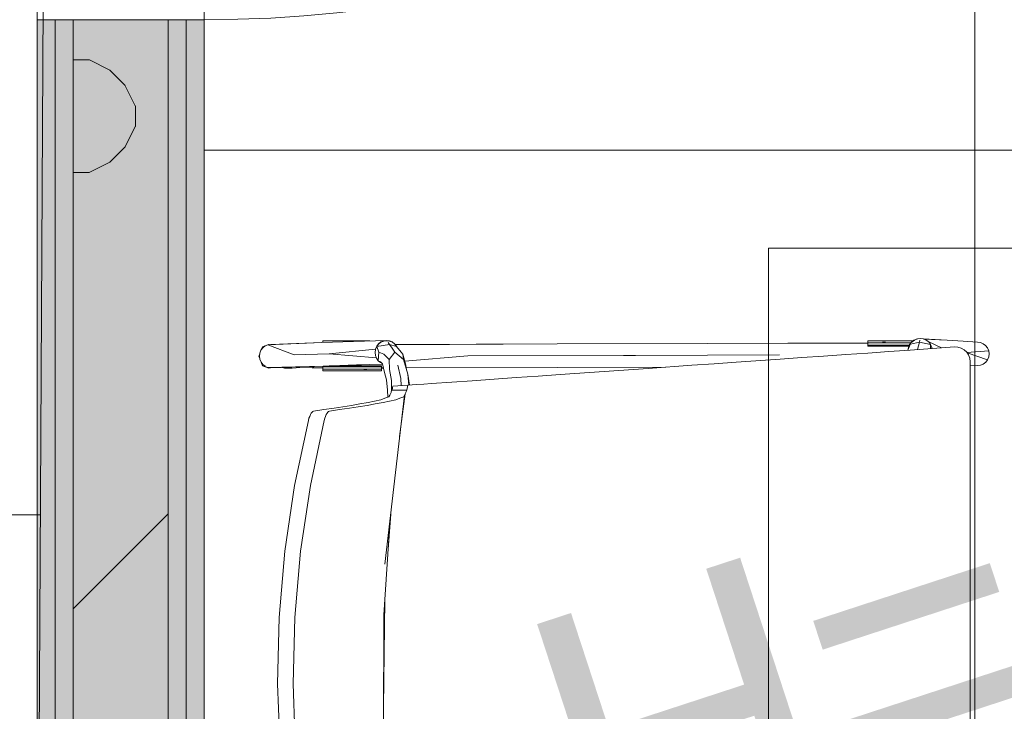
# Model space of a CAD drawing. Header units: millimetres. Extents: x -2932 to 42461, y -10716 to 17298.
# Tile 69 of 168: x 14887 to 15571, y 8161 to 8641. Entities that reach past the tile are written whole.
import ezdxf

# ---------------------------------------------------------------- set-up
doc = ezdxf.new("R2010")
doc.units = ezdxf.units.MM
doc.header["$MEASUREMENT"] = 0
for name, color, linetype, lineweight in [('ARCHICAD Doors_Pen_No__19', 255, 'Continuous', 0), ('Common Edges_Pen_No__1', 7, 'Continuous', 13), ('Cut Pattern-1_Pen_No__2', 8, 'Continuous', 15), ('Cut Pattern-3_Pen_No__1', 7, 'Continuous', 13), ('Furniture-1_Pen_No__2', 8, 'Continuous', 15), ('I-FURN.IFC Model_Pen_No__2', 8, 'Continuous', 15), ('I-WALL.IFC Model_Pen_No__1', 7, 'Continuous', 13), ('I-WALL.IFC Model_Pen_No__19', 255, 'Continuous', 0), ('SA_LAGI_Pen_No__1', 7, 'Continuous', 13), ('SA_LAGI_Pen_No__2', 8, 'Continuous', 15), ('Walls-1_Pen_No__1', 7, 'Continuous', 13)]:
    doc.layers.add(name, color=color, linetype=linetype, lineweight=lineweight)
doc.layers.add('I-WALL.IFC Model', color=7, linetype='Continuous')
doc.layers.add('SA_LAGI_Pen_No__102', color=7, linetype='Continuous', lineweight=13, true_color=0xcccccc)
doc.styles.add('GENERATED_STYLE_1', font='txt', dxfattribs={"width": 0.95})
pattern_1 = [(45, (-3e-10, 2e-10), (0, 35.35534), [0.99999, -48.99987]), (315, (3.89, 0.707), (0, 35.35534), [0.99999, -48.99987]), (90, (-0.354, -2.12), (-35.35528, 0), [1.06066, -34.29462]), (71.565, (-0.354, -1.061), (3.16e-05, 35.355304), [1.118075, -110.68521]), (288.435, (4.596, 2e-10), (-3.16e-05, 35.355304), [1.118075, -110.68521]), (270, (4.95, -1.06), (35.35528, 0), [1.06066, -34.29462]), (251.565, (4.95, -2.121), (3.16e-05, 35.355304), [1.118075, -110.68521]), (225, (4.596, -3.182), (0, 35.35534), [0.99999, -48.99987]), (161.565, (1.768, -4.243), (-141.4210514, 35.355386), [1.118075, -110.68521]), (135, (0.707, -3.89), (0, 35.35534), [0.99999, -48.99987]), (108.435, (-3e-10, -3.182), (-3.16e-05, 35.355304), [1.118075, -110.68521]), (180, (2.83, -4.243), (0, 35.35528), [1.06066, -34.29462]), (198.435, (3.889, -3.889), (141.4210514, 35.355386), [1.118075, -110.68521]), (0, (-7.778, -10.253), (0, 35.35528), [1.06066, -34.29462]), (90, (-9.9, -13.435), (-35.35528, 0), [1.06066, -34.29462]), (71.565, (-9.9, -12.374), (3.16e-05, 35.355304), [1.118075, -110.68521]), (45, (-9.546, -11.314), (0, 35.35534), [0.99999, -48.99987]), (315, (-5.657, -10.607), (0, 35.35534), [0.99999, -48.99987]), (288.435, (-4.95, -11.314), (-3.16e-05, 35.355304), [1.118075, -110.68521]), (270, (-4.596, -12.374), (35.35528, 0), [1.06066, -34.29462]), (251.565, (-4.596, -13.435), (3.16e-05, 35.355304), [1.118075, -110.68521]), (225, (-4.95, -14.496), (0, 35.35534), [0.99999, -48.99987]), (161.565, (-7.778, -15.556), (-141.4210514, 35.355386), [1.118075, -110.68521]), (135, (-8.84, -15.203), (0, 35.35534), [0.99999, -48.99987]), (108.435, (-9.546, -14.496), (-3.16e-05, 35.355304), [1.118075, -110.68521]), (180, (-6.718, -15.556), (0, 35.35528), [1.06066, -34.29462]), (198.435, (-5.657, -15.203), (141.4210514, 35.355386), [1.118075, -110.68521]), (18.435, (-8.839, -10.607), (70.710443, 35.355323), [1.118075, -110.68521]), (341.565, (-6.718, -10.253), (-70.710443, 35.355323), [1.118075, -110.68521]), (0, (13.08, -8.485), (0, 35.35528), [1.06066, -34.29462]), (90, (10.96, -11.667), (-35.35528, 0), [1.06066, -34.29462]), (71.565, (10.96, -10.607), (3.16e-05, 35.355304), [1.118075, -110.68521]), (45, (11.314, -9.546), (0, 35.35534), [0.99999, -48.99987]), (315, (15.203, -8.84), (0, 35.35534), [0.99999, -48.99987]), (288.435, (15.91, -9.546), (-3.16e-05, 35.355304), [1.118075, -110.68521]), (270, (16.263, -10.607), (35.35528, 0), [1.06066, -34.29462]), (251.565, (16.263, -11.667), (3.16e-05, 35.355304), [1.118075, -110.68521]), (225, (15.91, -12.728), (0, 35.35534), [0.99999, -48.99987]), (161.565, (13.081, -13.789), (-141.4210514, 35.355386), [1.118075, -110.68521]), (135, (12.02, -13.435), (0, 35.35534), [0.99999, -48.99987]), (108.435, (11.314, -12.728), (-3.16e-05, 35.355304), [1.118075, -110.68521]), (180, (14.142, -13.79), (0, 35.35528), [1.06066, -34.29462]), (198.435, (15.203, -13.435), (141.4210514, 35.355386), [1.118075, -110.68521]), (18.435, (12.021, -8.839), (70.710443, 35.355323), [1.118075, -110.68521]), (341.565, (14.142, -8.485), (-70.710443, 35.355323), [1.118075, -110.68521]), (0, (1.768, 1.06), (0, 35.35528), [1.06066, -34.29462]), (18.435, (0.707, 0.707), (70.710443, 35.355323), [1.118075, -110.68521]), (341.565, (2.828, 1.061), (-70.710443, 35.355323), [1.118075, -110.68521]), (0, (-5.657, 13.79), (0, 35.35528), [1.06066, -34.29462]), (90, (-7.778, 10.607), (-35.35528, 0), [1.06066, -34.29462]), (71.565, (-7.778, 11.667), (3.16e-05, 35.355304), [1.118075, -110.68521]), (45, (-7.425, 12.728), (0, 35.35534), [0.99999, -48.99987]), (315, (-3.536, 13.435), (0, 35.35534), [0.99999, -48.99987]), (288.435, (-2.828, 12.728), (-3.16e-05, 35.355304), [1.118075, -110.68521]), (270, (-2.475, 11.667), (35.35528, 0), [1.06066, -34.29462]), (251.565, (-2.475, 10.607), (3.16e-05, 35.355304), [1.118075, -110.68521]), (225, (-2.828, 9.546), (0, 35.35534), [0.99999, -48.99987]), (161.565, (-5.657, 8.485), (-141.4210514, 35.355386), [1.118075, -110.68521]), (135, (-6.718, 8.84), (0, 35.35534), [0.99999, -48.99987]), (108.435, (-7.425, 9.546), (-3.16e-05, 35.355304), [1.118075, -110.68521]), (180, (-4.596, 8.485), (0, 35.35528), [1.06066, -34.29462]), (198.435, (-3.536, 8.839), (141.4210514, 35.355386), [1.118075, -110.68521]), (18.435, (-6.718, 13.435), (70.710443, 35.355323), [1.118075, -110.68521]), (341.565, (-4.596, 13.789), (-70.710443, 35.355323), [1.118075, -110.68521]), (0, (9.546, 10.96), (0, 35.35528), [1.06066, -34.29462]), (90, (7.425, 7.778), (-35.35528, 0), [1.06066, -34.29462]), (71.565, (7.425, 8.839), (3.16e-05, 35.355304), [1.118075, -110.68521]), (45, (7.778, 9.9), (0, 35.35534), [0.99999, -48.99987]), (315, (11.667, 10.607), (0, 35.35534), [0.99999, -48.99987]), (288.435, (12.374, 9.9), (-3.16e-05, 35.355304), [1.118075, -110.68521]), (270, (12.728, 8.84), (35.35528, 0), [1.06066, -34.29462]), (251.565, (12.728, 7.778), (3.16e-05, 35.355304), [1.118075, -110.68521]), (225, (12.374, 6.718), (0, 35.35534), [0.99999, -48.99987]), (161.565, (9.546, 5.657), (-141.4210514, 35.355386), [1.118075, -110.68521]), (135, (8.485, 6.01), (0, 35.35534), [0.99999, -48.99987]), (108.435, (7.778, 6.718), (-3.16e-05, 35.355304), [1.118075, -110.68521]), (180, (10.607, 5.657), (0, 35.35528), [1.06066, -34.29462]), (198.435, (11.667, 6.01), (141.4210514, 35.355386), [1.118075, -110.68521]), (18.435, (8.485, 10.607), (70.710443, 35.355323), [1.118075, -110.68521]), (341.565, (10.607, 10.96), (-70.710443, 35.355323), [1.118075, -110.68521])]

msp = doc.modelspace()

# ---------------------------------------------------------------- hatches: boundary and pattern name
at = {"layer": 'Cut Pattern-1_Pen_No__2', "linetype": 'Continuous', "lineweight": 15}
h = msp.add_hatch(dxfattribs=at)
h.set_pattern_fill('FP_19_0001', color=8, style=0, pattern_type=2)
h.set_pattern_definition([(180, (-3e-10, 2e-10), (355.6, 355.6), [14.224, -696.974]), (90, (-46.23, 32), (355.6, 355.6), [14.224, -696.974]), (225, (24.9, 17.8), (-355.6, 355.6), [15.087, -487.807]), (206.565, (14.22, 7.11), (355.6, 355.5993), [15.904, -1574.386]), (63.435, (-46.23, 46.23), (355.5993, 355.6), [15.904, -1574.386]), (45, (-39.1, 60.45), (-355.6, 355.6), [15.087, -487.807]), (26.565, (-28.45, 71.12), (355.6, 355.5993), [15.904, -1574.386]), (360, (-14.22, 78.23), (355.6, 355.6), [14.224, -696.974]), (296.565, (24.89, 60.45), (-1066.7965, 1777.9974), [15.904, -1574.386]), (270, (32, 46.23), (355.6, 355.6), [14.224, -696.974]), (243.435, (32, 32), (355.5993, 355.6), [15.904, -1574.386]), (315, (14.2, 71.1), (355.6, 355.6), [15.087, -487.807]), (333.435, (-3e-10, 78.23), (-1777.9974, 1066.7965), [15.904, -1574.386]), (135, (181.36, 24.9), (355.6, 355.6), [15.087, -487.807]), (225, (234.7, 35.56), (-355.6, 355.6), [15.087, -487.807]), (206.565, (224.03, 24.9), (355.6, 355.5993), [15.904, -1574.386]), (180, (209.8, 17.78), (355.6, 355.6), [14.224, -696.974]), (90, (163.58, 49.8), (355.6, 355.6), [14.224, -696.974]), (63.435, (163.58, 64.01), (355.5993, 355.6), [15.904, -1574.386]), (45, (170.7, 78.23), (-355.6, 355.6), [15.087, -487.807]), (26.565, (181.36, 88.9), (355.6, 355.5993), [15.904, -1574.386]), (360, (195.58, 96), (355.6, 355.6), [14.224, -696.974]), (296.565, (234.7, 78.23), (-1066.7965, 1777.9974), [15.904, -1574.386]), (270, (241.8, 64), (355.6, 355.6), [14.224, -696.974]), (243.435, (241.8, 49.78), (355.5993, 355.6), [15.904, -1574.386]), (315, (224.03, 88.9), (355.6, 355.6), [15.087, -487.807]), (333.435, (209.8, 96.01), (-1777.9974, 1066.7965), [15.904, -1574.386]), (153.435, (195.58, 17.78), (-1066.7975, 355.5978), [15.904, -1574.386]), (116.565, (170.69, 35.56), (-355.5978, 1066.7975), [15.904, -1574.386]), (135, (-46.23, 216.9), (355.6, 355.6), [15.087, -487.807]), (225, (7.1, 227.6), (-355.6, 355.6), [15.087, -487.807]), (206.565, (-3.56, 216.92), (355.6, 355.5993), [15.904, -1574.386]), (180, (-17.78, 209.8), (355.6, 355.6), [14.224, -696.974]), (90, (-64, 241.8), (355.6, 355.6), [14.224, -696.974]), (63.435, (-64.01, 256.03), (355.5993, 355.6), [15.904, -1574.386]), (45, (-56.9, 270.26), (-355.6, 355.6), [15.087, -487.807]), (26.565, (-46.23, 280.92), (355.6, 355.5993), [15.904, -1574.386]), (360, (-32, 288.04), (355.6, 355.6), [14.224, -696.974]), (296.565, (7.11, 270.26), (-1066.7965, 1777.9974), [15.904, -1574.386]), (270, (14.22, 256.03), (355.6, 355.6), [14.224, -696.974]), (243.435, (14.22, 241.81), (355.5993, 355.6), [15.904, -1574.386]), (315, (-3.56, 280.9), (355.6, 355.6), [15.087, -487.807]), (333.435, (-17.78, 288.04), (-1777.9974, 1066.7965), [15.904, -1574.386]), (153.435, (-32, 209.8), (-1066.7975, 355.5978), [15.904, -1574.386]), (116.565, (-56.9, 227.58), (-355.5978, 1066.7975), [15.904, -1574.386]), (135, (-28.45, 7.1), (355.6, 355.6), [15.087, -487.807]), (153.435, (-14.22, 2e-10), (-1066.7975, 355.5978), [15.904, -1574.386]), (116.565, (-39.12, 17.78), (-355.5978, 1066.7975), [15.904, -1574.386]), (135, (-81.8, -195.6), (355.6, 355.6), [15.087, -487.807]), (225, (-28.45, -184.9), (-355.6, 355.6), [15.087, -487.807]), (206.565, (-39.12, -195.58), (355.6, 355.5993), [15.904, -1574.386]), (180, (-53.34, -202.7), (355.6, 355.6), [14.224, -696.974]), (90, (-99.57, -170.7), (355.6, 355.6), [14.224, -696.974]), (63.435, (-99.57, -156.46), (355.5993, 355.6), [15.904, -1574.386]), (45, (-92.46, -142.24), (-355.6, 355.6), [15.087, -487.807]), (26.565, (-81.79, -131.57), (355.6, 355.5993), [15.904, -1574.386]), (360, (-67.56, -124.46), (355.6, 355.6), [14.224, -696.974]), (296.565, (-28.45, -142.24), (-1066.7965, 1777.9974), [15.904, -1574.386]), (270, (-21.34, -156.46), (355.6, 355.6), [14.224, -696.974]), (243.435, (-21.34, -170.69), (355.5993, 355.6), [15.904, -1574.386]), (315, (-39.1, -131.57), (355.6, 355.6), [15.087, -487.807]), (333.435, (-53.34, -124.46), (-1777.9974, 1066.7965), [15.904, -1574.386]), (153.435, (-67.56, -202.69), (-1066.7975, 355.5978), [15.904, -1574.386]), (116.565, (-92.46, -184.91), (-355.5978, 1066.7975), [15.904, -1574.386]), (135, (-206.25, -14.2), (355.6, 355.6), [15.087, -487.807]), (225, (-152.9, -3.55), (-355.6, 355.6), [15.087, -487.807]), (206.565, (-163.58, -14.22), (355.6, 355.5993), [15.904, -1574.386]), (180, (-177.8, -21.33), (355.6, 355.6), [14.224, -696.974]), (90, (-224.03, 10.67), (355.6, 355.6), [14.224, -696.974]), (63.435, (-224.03, 24.9), (355.5993, 355.6), [15.904, -1574.386]), (45, (-216.9, 39.1), (-355.6, 355.6), [15.087, -487.807]), (26.565, (-206.25, 49.78), (355.6, 355.5993), [15.904, -1574.386]), (360, (-192.02, 56.9), (355.6, 355.6), [14.224, -696.974]), (296.565, (-152.9, 39.12), (-1066.7965, 1777.9974), [15.904, -1574.386]), (270, (-145.8, 24.9), (355.6, 355.6), [14.224, -696.974]), (243.435, (-145.8, 10.67), (355.5993, 355.6), [15.904, -1574.386]), (315, (-163.6, 49.8), (355.6, 355.6), [15.087, -487.807]), (333.435, (-177.8, 56.9), (-1777.9974, 1066.7965), [15.904, -1574.386]), (153.435, (-192.02, -21.33), (-1066.7975, 355.5978), [15.904, -1574.386]), (116.565, (-216.92, -3.55), (-355.5978, 1066.7975), [15.904, -1574.386]), (225, (327.15, 35.56), (-355.6, 355.6), [])])
h.paths.add_polyline_path([(14924.5, 7857.5), (14990.5, 7857.5), (14990.5, 8641), (14924.5, 8641)])
at = {"layer": 'Cut Pattern-3_Pen_No__1', "linetype": 'Continuous', "lineweight": 13}
h = msp.add_hatch(dxfattribs=at)
h.set_pattern_fill('FP_18_0001', style=0, pattern_type=2)
h.set_pattern_definition(pattern_1)
h.paths.add_polyline_path([(14899.5, 7882.5), (14912, 7882.5), (14912, 8641), (14899.5, 8641)])
h = msp.add_hatch(dxfattribs=at)
h.set_pattern_fill('FP_18_0001', style=0, pattern_type=2)
h.set_pattern_definition(pattern_1)
h.paths.add_polyline_path([(14924.5, 7870), (14924.5, 8641), (14912, 8641), (14912, 7870)])
h = msp.add_hatch(dxfattribs=at)
h.set_pattern_fill('FP_18_0001', style=0, pattern_type=2)
h.set_pattern_definition(pattern_1)
h.paths.add_polyline_path([(14990.5, 7870), (15003, 7870), (15003, 8641), (14990.5, 8641)])
h = msp.add_hatch(dxfattribs=at)
h.set_pattern_fill('FP_18_0001', style=0, pattern_type=2)
h.set_pattern_definition(pattern_1)
h.paths.add_polyline_path([(15015.5, 7882.5), (15015.5, 8641), (15003, 8641), (15003, 7882.5)])
at = {"layer": 'I-WALL.IFC Model', "linetype": 'Continuous', "lineweight": 0, "true_color": 0x000000}
for points in [[(14899.5, 8641), (14899.5, 7882.5), (14912, 7882.5), (14912, 8641)], [(14912, 8641), (14912, 7882.5), (14924.5, 7882.5), (14924.5, 8641)], [(14924.5, 8641), (14924.5, 7882.5), (14990.5, 7882.5), (14990.5, 8641)], [(14990.5, 8641), (14990.5, 7882.5), (15003, 7882.5), (15003, 8641)], [(15003, 8641), (15003, 7882.5), (15015.5, 7882.5), (15015.5, 8641)]]:
    msp.add_hatch(color=178, dxfattribs=at).paths.add_polyline_path(points)
at = {"layer": 'SA_LAGI_Pen_No__102', "linetype": 'Continuous', "lineweight": 13, "true_color": 0xcccccc}
h = msp.add_hatch(dxfattribs=at)
h.set_pattern_fill('Grid_60x60_0001', color=254, style=0, pattern_type=2)
h.set_pattern_definition([(270, (13271.1, 11896.84), (600, 0), []), (2e-13, (13271.1, 11896.84), (0, 600), [])])
h.paths.add_polyline_path([(12064.25, 12500), (12064.25, 7882.5), (14899.5, 7882.5), (14924.5, 12500)])
h = msp.add_hatch(dxfattribs=at)
h.set_pattern_fill('Grid_60x60_0001', color=254, style=0, pattern_type=2)
h.set_pattern_definition([(0, (16150, 8550), (0, 600), []), (90, (16150, 8550), (-600, 0), [])])
h.paths.add_polyline_path([(15015.5, 9541), (15015.5, 7882.5), (17672, 7870), (17672, 8482.5), (17788, 8482.5), (17788, 7882.5), (20188, 7882.5), (20188, 9541)])

# ---------------------------------------------------------------- linework, layer by layer
at = {"layer": 'ARCHICAD Doors_Pen_No__19', "color": 255, "linetype": 'Continuous', "lineweight": 0}
msp.add_arc((15015.5, 9541), 900, 270, 0, dxfattribs=at)
at = {"layer": 'Common Edges_Pen_No__1', "color": 7, "linetype": 'Continuous', "lineweight": 13}
for p, q in [((14912, 7870), (14912, 8641)), ((14924.5, 7857.5), (14924.5, 8641)), ((14990.5, 7857.5), (14990.5, 8641)), ((15003, 7870), (15003, 8641))]:
    msp.add_line(p, q, dxfattribs=at)
at = {"layer": 'Furniture-1_Pen_No__2', "color": 8, "linetype": 'Continuous', "lineweight": 15}
for p, q in [((15407.08, 8482.5), (16007.08, 8482.5)), ((15407.08, 7882.5), (15407.08, 8482.5))]:
    msp.add_line(p, q, dxfattribs=at)
at = {"layer": 'I-FURN.IFC Model_Pen_No__2', "color": 8, "linetype": 'Continuous', "lineweight": 15}
for p, q in [((15510.52, 8419.45), (15512.63, 8419.73)), ((15512.63, 8419.73), (15514.73, 8419.45)), ((15056.16, 8413.24), (15054.9, 8411.55)), ((15055.86, 8414.01), (15055.07, 8411.77)), ((15059.7, 8415.36), (15055.86, 8414.01)), ((15055.86, 8414.01), (15057.79, 8414.54)), ((15057.79, 8414.54), (15056.16, 8413.24)), ((15097.15, 8416.85), (15059.7, 8415.36)), ((15061.75, 8415.64), (15059.7, 8415.36)), ((15059.7, 8415.36), (15078, 8408.3)), ((15060.36, 8415.5), (15060.08, 8415.41)), ((15060.53, 8415.47), (15060.36, 8415.5)), ((15061.75, 8415.64), (15097.15, 8416.85)), ((15119.03, 8417.59), (15097.15, 8416.85)), ((15097.87, 8417.94), (15097.87, 8418)), ((15097.87, 8418), (15126.18, 8418)), ((15097.87, 8417.05), (15097.87, 8417.94)), ((15097.87, 8416.88), (15097.87, 8417.05)), ((15119.03, 8417.59), (15142.08, 8418.42)), ((15126.18, 8418), (15130.53, 8418)), ((15135.23, 8414.33), (15134.45, 8412.36)), ((15134.75, 8413.02), (15135.21, 8414.11)), ((15135.21, 8414.11), (15136.5, 8415.8)), ((15135.21, 8414.11), (15144, 8415.63)), ((15136.68, 8410.12), (15135.21, 8414.11)), ((15136.49, 8416.02), (15135.23, 8414.33)), ((15138.12, 8417.32), (15136.49, 8416.02)), ((15136.5, 8415.8), (15138.16, 8417.1)), ((15140.03, 8418.14), (15138.12, 8417.32)), ((15138.16, 8417.1), (15140.09, 8417.91)), ((15142.08, 8418.42), (15140.03, 8418.14)), ((15140.09, 8417.91), (15142.14, 8418.19)), ((15144.14, 8418.15), (15142.08, 8418.42)), ((15142.14, 8418.19), (15144.19, 8417.91)), ((15143.07, 8416.91), (15144, 8415.63)), ((15144, 8415.63), (15145.85, 8413.08)), ((15144, 8415.63), (15148.93, 8414.11)), ((15146.05, 8417.33), (15144.14, 8418.15)), ((15144.19, 8417.91), (15146.08, 8417.1)), ((15145.85, 8413.08), (15147.89, 8410.27)), ((15147.69, 8416.04), (15146.05, 8417.33)), ((15146.08, 8417.1), (15147.7, 8415.8)), ((15148.96, 8414.35), (15147.69, 8416.04)), ((15147.7, 8415.8), (15148.93, 8414.11)), ((15260.57, 8415.91), (15148.06, 8415.55)), ((15148.19, 8415.37), (15260.57, 8415.91)), ((15148.93, 8414.11), (15152.09, 8410.12)), ((15149.18, 8413.8), (15148.96, 8414.35)), ((15364.82, 8416.25), (15260.57, 8415.91)), ((15476.08, 8416.61), (15364.82, 8416.25)), ((15476.08, 8416.42), (15364.82, 8416.25)), ((15476.08, 8418), (15504.39, 8418)), ((15476.08, 8418), (15476.08, 8417.94)), ((15476.08, 8417.94), (15476.08, 8417.05)), ((15476.08, 8417.05), (15476.08, 8416.69)), ((15476.08, 8416.69), (15476.08, 8416.16)), ((15482.59, 8416.69), (15476.08, 8416.69)), ((15476.08, 8416.16), (15476.08, 8415.02)), ((15476.08, 8415.02), (15479.78, 8415.02)), ((15476.08, 8415.02), (15476.08, 8414.39)), ((15483.01, 8414.43), (15476.08, 8414.39)), ((15479.78, 8415.02), (15486.24, 8415.02)), ((15481.25, 8414.42), (15483.01, 8414.42)), ((15482.59, 8416.69), (15486.83, 8416.66)), ((15492.72, 8414.43), (15483.01, 8414.43)), ((15486.24, 8417.05), (15488.41, 8417.05)), ((15486.24, 8415.02), (15491.32, 8415.02)), ((15491.28, 8416.65), (15486.83, 8416.66)), ((15491.28, 8416.65), (15495.55, 8416.66)), ((15491.32, 8415.02), (15496.4, 8415.02)), ((15492.72, 8414.43), (15498.94, 8414.4)), ((15492.72, 8414.42), (15495.22, 8414.42)), ((15495.55, 8416.66), (15499.85, 8416.72)), ((15496.4, 8415.02), (15501.48, 8415.02)), ((15498.94, 8414.4), (15504.66, 8414.38)), ((15505.93, 8416.71), (15499.85, 8416.72)), ((15501.48, 8415.02), (15504.92, 8415.02)), ((15503.9, 8411.66), (15505.59, 8415.62)), ((15504.31, 8413.53), (15504.14, 8412.22)), ((15505.11, 8415.5), (15504.31, 8413.53)), ((15504.39, 8418), (15507.43, 8418)), ((15506.4, 8417.2), (15505.11, 8415.5)), ((15536.25, 8413.84), (15505.43, 8411.68)), ((15511.96, 8417.17), (15505.67, 8415.67)), ((15505.93, 8416.71), (15506.03, 8416.71)), ((15508.07, 8418.5), (15506.4, 8417.2)), ((15506.75, 8417.16), (15506.89, 8417.34)), ((15506.89, 8417.34), (15508.57, 8418.63)), ((15510.02, 8419.33), (15508.07, 8418.5)), ((15508.57, 8418.63), (15510.52, 8419.45)), ((15510.33, 8419.37), (15510.02, 8419.33)), ((15511.29, 8414.62), (15510.62, 8412.04)), ((15511.96, 8417.17), (15511.29, 8414.62)), ((15512.29, 8418.45), (15511.96, 8417.17)), ((15511.96, 8417.17), (15519.7, 8415.65)), ((15514.62, 8419.46), (15531.15, 8418.47)), ((15514.73, 8419.45), (15516.7, 8418.63)), ((15531.15, 8418.47), (15515.1, 8419.3)), ((15516.7, 8418.63), (15518.39, 8417.34)), ((15517.93, 8417.7), (15527.28, 8413.21)), ((15518.39, 8417.34), (15519.7, 8415.65)), ((15519.7, 8415.65), (15520.52, 8413.69)), ((15519.7, 8415.65), (15519.72, 8412.68)), ((15520.52, 8413.69), (15520.65, 8412.75)), ((15542.33, 8417.78), (15531.15, 8418.47)), ((15538.62, 8413.73), (15536.25, 8413.84)), ((15540.91, 8413.07), (15538.62, 8413.73)), ((15542.99, 8411.9), (15540.91, 8413.07)), ((15542.33, 8417.78), (15552.14, 8417.19)), ((15552.14, 8417.19), (15554.24, 8416.92)), ((15554.24, 8416.92), (15556.2, 8416.11)), ((15556.2, 8416.11), (15557.88, 8414.82)), ((15557.88, 8414.82), (15559.18, 8413.14)), ((15559.18, 8413.14), (15559.99, 8411.17)), ((15053.98, 8408.68), (15053.49, 8407.3)), ((15053.49, 8407.3), (15053.71, 8407.4)), ((15054.06, 8405.75), (15053.49, 8407.3)), ((15053.86, 8407.9), (15053.71, 8407.4)), ((15053.71, 8407.4), (15053.78, 8407.43)), ((15053.88, 8406.84), (15053.71, 8407.4)), ((15053.78, 8407.43), (15054.12, 8409.58)), ((15054.13, 8405.35), (15053.78, 8407.43)), ((15054.9, 8411.55), (15054.12, 8409.58)), ((15078, 8408.3), (15102.14, 8409.14)), ((15134.45, 8412.36), (15102.14, 8409.14)), ((15102.14, 8409.14), (15134.98, 8406.19)), ((15134.08, 8410.04), (15134.38, 8412.15)), ((15134.31, 8407.93), (15134.08, 8410.04)), ((15135.07, 8405.97), (15134.31, 8407.93)), ((15134.38, 8412.15), (15134.41, 8412.22)), ((15134.45, 8412.36), (15134.43, 8412.21)), ((15136.68, 8410.12), (15136.3, 8404.28)), ((15140.25, 8408.82), (15136.68, 8410.12)), ((15143.79, 8405.13), (15140.25, 8408.82)), ((15147.89, 8410.27), (15143.79, 8405.13)), ((15147.89, 8410.27), (15153.86, 8405.13)), ((15153.34, 8408.82), (15152.09, 8410.12)), ((15153.86, 8405.13), (15153.34, 8408.82)), ((15153.34, 8408.82), (15155.16, 8402.14)), ((15198.37, 8407.61), (15154.66, 8403.99)), ((15198.37, 8407.61), (15306.56, 8407.96)), ((15306.56, 8407.96), (15314.95, 8407.99)), ((15314.95, 8407.99), (15414.75, 8408.31)), ((15430.35, 8406.43), (15415.26, 8405.38)), ((15445.45, 8407.49), (15430.35, 8406.43)), ((15460.81, 8408.56), (15445.45, 8407.49)), ((15476.18, 8409.64), (15460.81, 8408.56)), ((15490.8, 8410.66), (15476.18, 8409.64)), ((15505.43, 8411.68), (15490.8, 8410.66)), ((15503.92, 8411.58), (15503.9, 8411.66)), ((15503.9, 8411.66), (15503.9, 8411.57)), ((15544.75, 8410.27), (15542.99, 8411.9)), ((15546.09, 8408.27), (15544.75, 8410.27)), ((15559.99, 8411.17), (15544.91, 8410.03)), ((15545.03, 8409.85), (15559.2, 8404.97)), ((15546.93, 8406.01), (15546.09, 8408.27)), ((15547.21, 8403.62), (15546.93, 8406.01)), ((15560.01, 8406.94), (15559.2, 8404.97)), ((15559.99, 8411.17), (15560.28, 8409.06)), ((15560.28, 8409.06), (15560.01, 8406.94)), ((15054.13, 8405.35), (15054.93, 8403.38)), ((15054.93, 8403.38), (15056.19, 8401.69)), ((15055.9, 8400.76), (15054.94, 8403.36)), ((15060.41, 8399.21), (15055.9, 8400.76)), ((15055.9, 8400.76), (15057.84, 8400.4)), ((15059.75, 8399.58), (15055.9, 8400.76)), ((15056.19, 8401.69), (15057.84, 8400.4)), ((15059.75, 8399.58), (15098.02, 8400.56)), ((15059.75, 8399.58), (15061.81, 8399.31)), ((15060.41, 8399.21), (15061.2, 8399.39)), ((15098.02, 8400.56), (15061.81, 8399.31)), ((15071.52, 8399.06), (15069.48, 8399.57)), ((15071.05, 8399.63), (15071.52, 8399.06)), ((15084.76, 8399.82), (15076.44, 8399.09)), ((15083.5, 8400.06), (15084.76, 8399.82)), ((15090.39, 8399.26), (15084.76, 8399.82)), ((15090.39, 8399.26), (15091.89, 8400.35)), ((15097.87, 8399.34), (15090.39, 8399.26)), ((15097.87, 8399.17), (15096.84, 8399.33)), ((15097.87, 8400.1), (15097.87, 8400.55)), ((15097.87, 8398.99), (15097.87, 8400.1)), ((15097.87, 8400.1), (15101.59, 8400.1)), ((15098.02, 8400.56), (15121.11, 8401.39)), ((15101.59, 8400.1), (15108.03, 8400.1)), ((15102.32, 8400.71), (15102.95, 8400.72)), ((15108.03, 8400.72), (15102.95, 8400.72)), ((15104.44, 8400.79), (15105.31, 8400.79)), ((15105.31, 8400.79), (15110.76, 8400.79)), ((15108.03, 8400.72), (15115.65, 8400.67)), ((15108.03, 8400.1), (15113.11, 8400.1)), ((15110.76, 8400.79), (15117.21, 8400.79)), ((15113.11, 8400.1), (15118.19, 8400.1)), ((15115.65, 8400.67), (15121.25, 8400.67)), ((15124.69, 8401.51), (15115.99, 8400.79)), ((15117.21, 8400.79), (15123.65, 8400.79)), ((15118.19, 8400.1), (15123.27, 8400.1)), ((15139.35, 8401.99), (15121.11, 8401.39)), ((15121.25, 8400.67), (15126.69, 8400.72)), ((15123.27, 8400.1), (15128.35, 8400.1)), ((15123.65, 8400.79), (15131.08, 8400.79)), ((15133.29, 8400.7), (15126.69, 8400.72)), ((15128.35, 8400.1), (15134.8, 8400.1)), ((15131.08, 8400.79), (15138.51, 8400.79)), ((15138.51, 8400.69), (15133.29, 8400.7)), ((15134.8, 8400.1), (15138.51, 8400.1)), ((15136.3, 8404.28), (15135.07, 8405.97)), ((15137.92, 8402.99), (15136.3, 8404.28)), ((15137.87, 8403.58), (15136.3, 8404.28)), ((15139.31, 8402.14), (15137.87, 8403.58)), ((15138.88, 8402.58), (15137.92, 8402.99)), ((15138.51, 8400.79), (15138.51, 8400.69)), ((15138.51, 8400.69), (15138.51, 8400.1)), ((15138.51, 8400.1), (15138.51, 8398.99)), ((15139.92, 8399.41), (15138.51, 8399.41)), ((15138.51, 8399.19), (15139.97, 8399.19)), ((15140.67, 8396.02), (15139.31, 8402.14)), ((15143.79, 8405.13), (15144.06, 8398.23)), ((15149.96, 8401.1), (15152.02, 8391.93)), ((15156.83, 8395.05), (15153.86, 8405.13)), ((15155.9, 8398.21), (15155.16, 8402.14)), ((15260.63, 8399.59), (15155.67, 8399.44)), ((15155.7, 8399.24), (15260.63, 8399.59)), ((15335.91, 8399.83), (15260.63, 8399.59)), ((15353.96, 8401.09), (15323.55, 8398.96)), ((15369.38, 8402.17), (15353.96, 8401.09)), ((15384.79, 8403.25), (15369.38, 8402.17)), ((15415.26, 8405.38), (15384.79, 8403.25)), ((15547.21, 8329.54), (15547.21, 8403.62)), ((15552.2, 8400.86), (15547.21, 8401.16)), ((15554.29, 8401.14), (15552.2, 8400.86)), ((15556.25, 8401.97), (15554.29, 8401.14)), ((15557.92, 8403.27), (15556.25, 8401.97)), ((15556.25, 8401.97), (15556.98, 8402.4)), ((15556.98, 8402.4), (15557.05, 8402.6)), ((15559.2, 8404.97), (15557.92, 8403.27)), ((15071.52, 8399.06), (15076.44, 8399.09)), ((15097.87, 8398.48), (15097.87, 8398.99)), ((15097.87, 8398.13), (15097.87, 8398.48)), ((15104.02, 8398.48), (15097.87, 8398.48)), ((15097.87, 8397.22), (15097.87, 8398.13)), ((15097.87, 8397.16), (15097.87, 8397.22)), ((15097.87, 8397.16), (15110.2, 8397.16)), ((15104.02, 8398.48), (15110.57, 8398.44)), ((15110.2, 8397.16), (15138.51, 8397.16)), ((15114.55, 8398.48), (15110.57, 8398.44)), ((15119.48, 8398.5), (15114.55, 8398.48)), ((15123.62, 8398.52), (15119.48, 8398.5)), ((15123.62, 8398.52), (15128.12, 8398.51)), ((15128.35, 8398.13), (15126.18, 8398.13)), ((15132.13, 8398.48), (15128.12, 8398.51)), ((15132.13, 8398.48), (15138.51, 8398.48)), ((15138.51, 8398.99), (15138.51, 8398.48)), ((15138.51, 8398.48), (15138.51, 8398.13)), ((15138.51, 8398.13), (15138.51, 8397.22)), ((15138.51, 8397.22), (15138.51, 8397.16)), ((15142, 8391.05), (15140.67, 8396.02)), ((15145.56, 8390.46), (15144.06, 8398.23)), ((15156.83, 8395.05), (15158.04, 8387.39)), ((15157.47, 8387.35), (15156.83, 8395.05)), ((15232.1, 8392.57), (15216.82, 8391.5)), ((15247.33, 8393.63), (15232.1, 8392.57)), ((15262.56, 8394.7), (15247.33, 8393.63)), ((15293.2, 8396.84), (15262.56, 8394.7)), ((15323.55, 8398.96), (15293.2, 8396.84)), ((15142, 8391.05), (15142.78, 8383.76)), ((15145.56, 8390.46), (15145.44, 8383.04)), ((15146.09, 8385.01), (15146.2, 8385.79)), ((15146.2, 8385.79), (15146.31, 8386.57)), ((15156.75, 8387.3), (15146.31, 8386.57)), ((15152.02, 8391.93), (15152.32, 8386.99)), ((15156.59, 8386.16), (15156.43, 8385.01)), ((15156.75, 8387.3), (15156.59, 8386.16)), ((15162.84, 8387.72), (15156.75, 8387.3)), ((15168.02, 8388.09), (15162.84, 8387.72)), ((15173.2, 8388.45), (15168.02, 8388.09)), ((15187.37, 8389.44), (15173.2, 8388.45)), ((15201.54, 8390.43), (15187.37, 8389.44)), ((15216.82, 8391.5), (15201.54, 8390.43)), ((15140.92, 8263.1), (15154.45, 8380.29)), ((15140.92, 8378.25), (15143.73, 8379.26)), ((15142.78, 8383.76), (15143.05, 8379.02)), ((15143.73, 8379.26), (15144.24, 8380.28)), ((15144.24, 8380.28), (15144.75, 8381.3)), ((15144.75, 8381.3), (15144.95, 8381.81)), ((15144.95, 8381.81), (15145.15, 8382.31)), ((15145.15, 8382.31), (15145.35, 8382.82)), ((15145.35, 8382.82), (15145.55, 8383.33)), ((15145.55, 8383.33), (15145.83, 8383.84)), ((15145.83, 8383.84), (15146.09, 8385.01)), ((15156.15, 8383.84), (15145.83, 8383.84)), ((15151.15, 8351.69), (15154.92, 8381.31)), ((15153.98, 8379.27), (15151.24, 8378.25)), ((15154.45, 8380.29), (15153.98, 8379.27)), ((15154.92, 8381.31), (15154.45, 8380.29)), ((15155.15, 8381.81), (15154.92, 8381.31)), ((15155.37, 8382.32), (15155.15, 8381.81)), ((15155.6, 8382.82), (15155.37, 8382.32)), ((15155.83, 8383.33), (15155.6, 8382.82)), ((15156.15, 8383.84), (15155.83, 8383.33)), ((15156.43, 8385.01), (15156.15, 8383.84)), ((15105.59, 8371.3), (15111.69, 8372.29)), ((15111.69, 8372.29), (15117.79, 8373.28)), ((15122.43, 8372.29), (15116.37, 8371.3)), ((15117.79, 8373.28), (15123.49, 8374.28)), ((15128.5, 8373.28), (15122.43, 8372.29)), ((15123.49, 8374.28), (15129.19, 8375.28)), ((15134.12, 8374.28), (15128.5, 8373.28)), ((15129.19, 8375.28), (15133.66, 8376.26)), ((15133.66, 8376.26), (15138.12, 8377.24)), ((15139.74, 8375.28), (15134.12, 8374.28)), ((15138.12, 8377.24), (15140.92, 8378.25)), ((15144.12, 8376.26), (15139.74, 8375.28)), ((15148.51, 8377.24), (15144.12, 8376.26)), ((15151.24, 8378.25), (15148.51, 8377.24)), ((15088.22, 8364.32), (15088.7, 8365.66)), ((15088.7, 8365.66), (15089.23, 8366.86)), ((15089.23, 8366.86), (15089.79, 8367.86)), ((15089.79, 8367.86), (15090.35, 8368.63)), ((15090.35, 8368.63), (15090.88, 8369.13)), ((15090.88, 8369.13), (15091.37, 8369.35)), ((15091.37, 8369.35), (15098.48, 8370.32)), ((15098.48, 8370.32), (15105.59, 8371.3)), ((15099.71, 8365.66), (15099.23, 8364.32)), ((15100.24, 8366.85), (15099.71, 8365.66)), ((15100.79, 8367.86), (15100.24, 8366.85)), ((15101.34, 8368.63), (15100.79, 8367.86)), ((15101.87, 8369.13), (15101.34, 8368.63)), ((15102.35, 8369.35), (15101.87, 8369.13)), ((15109.36, 8370.32), (15102.35, 8369.35)), ((15116.37, 8371.3), (15109.36, 8370.32)), ((15078.21, 8317.75), (15087.82, 8362.89)), ((15087.82, 8362.89), (15088.22, 8364.32)), ((15098.83, 8362.89), (15089.18, 8317.76)), ((15099.23, 8364.32), (15098.83, 8362.89)), ((15547.21, 8255.46), (15547.21, 8329.54)), ((15071.41, 8272.09), (15078.21, 8317.75)), ((15089.18, 8317.76), (15082.32, 8272.11)), ((15142.95, 8270.41), (15144.92, 8297.79)), ((15144.59, 8294.88), (15140.11, 8227.8)), ((15067.46, 8226.09), (15071.41, 8272.09)), ((15082.32, 8272.11), (15078.31, 8226.13)), ((15547.21, 8181.38), (15547.21, 8255.46)), ((15140.8, 8238.24), (15140.05, 8163.7)), ((15066.41, 8179.94), (15067.46, 8226.09)), ((15078.31, 8226.13), (15077.16, 8179.98)), ((15140.11, 8227.8), (15140.03, 8148.81)), ((15547.21, 8107.3), (15547.21, 8181.38)), ((15068.25, 8133.81), (15066.41, 8179.94)), ((15077.16, 8179.98), (15078.91, 8133.85))]:
    msp.add_line(p, q, dxfattribs=at)
at = {"layer": 'I-WALL.IFC Model_Pen_No__1', "color": 7, "linetype": 'Continuous', "lineweight": 13}
for p, q in [((14899.5, 8641), (15015.5, 8641)), ((14912, 8641), (14912, 7882.5)), ((14924.5, 8641), (14924.5, 7882.5)), ((14990.5, 8641), (14990.5, 7882.5)), ((15003, 8641), (15003, 7882.5))]:
    msp.add_line(p, q, dxfattribs=at)
at = {"layer": 'I-WALL.IFC Model_Pen_No__1', "color": 7, "linetype": 'Continuous', "lineweight": 13, "flags": 128}
for points in [[(14899.5, 8641), (14899.5, 7882.5)], [(15015.5, 7882.5), (15015.5, 8641)]]:
    msp.add_lwpolyline(points, dxfattribs=at)
at = {"layer": 'I-WALL.IFC Model_Pen_No__19', "color": 255, "linetype": 'Continuous', "lineweight": 0}
for p, q in [((14899.5, 9541), (14899.5, 8641)), ((15015.5, 8641), (15015.5, 9541))]:
    msp.add_line(p, q, dxfattribs=at)
at = {"layer": 'SA_LAGI_Pen_No__1', "color": 7, "linetype": 'Continuous', "lineweight": 13, "flags": 128}
msp.add_lwpolyline([(12064.25, 12500), (14924.5, 12500), (14899.5, 7882.5), (12064.25, 7882.5)], close=True, dxfattribs=at)
at = {"layer": 'SA_LAGI_Pen_No__2', "color": 8, "linetype": 'Continuous', "lineweight": 15, "flags": 128}
msp.add_lwpolyline([(15015.5, 9541), (20188, 9541), (20188, 7882.5), (17788, 7882.5), (17788, 8482.5), (17672, 8482.5), (17672, 7870), (15015.5, 7882.5)], close=True, dxfattribs=at)
at = {"layer": 'Walls-1_Pen_No__1', "color": 7, "linetype": 'Continuous', "lineweight": 13}
for p, q in [((14899.5, 8641), (14899.5, 7882.5)), ((15015.5, 8641), (14899.5, 8641)), ((15015.5, 7882.5), (15015.5, 8641))]:
    msp.add_line(p, q, dxfattribs=at)

# ---------------------------------------------------------------- texts
at = {"layer": 'SA_LAGI_Pen_No__1', "color": 7, "linetype": 'Continuous', "lineweight": 13, "insert": (15671.19, 8360.38), "char_height": 200, "attachment_point": 2, "rotation": 18.1151, "style": 'GENERATED_STYLE_1'}
msp.add_mtext('\\A1;{\\pqc;\\fSwis721 Lt BT|b0|i0|c0|p34;H=2500}', dxfattribs=at)

doc.saveas('drawing.dxf')
